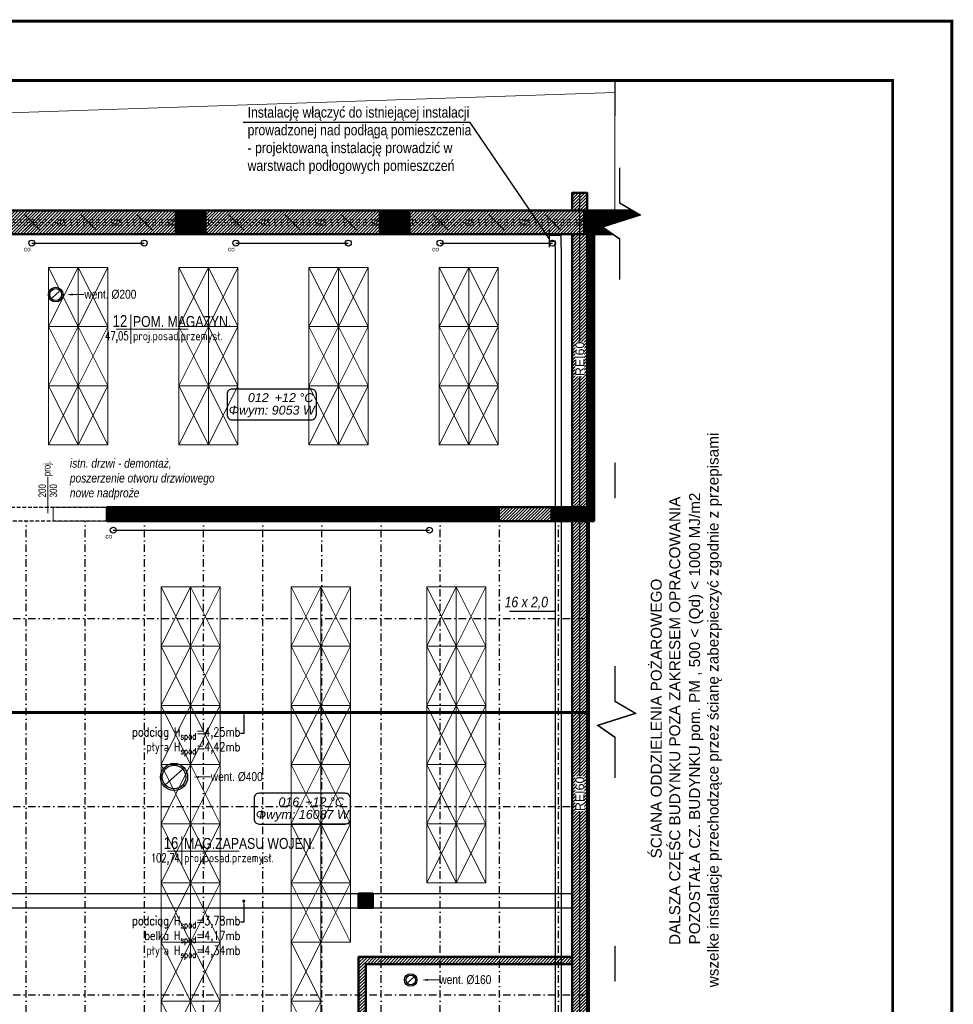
# Model space of a CAD drawing. Header units: centimetres. Extents: x -2715 to 104803, y -2927 to 32152.
# Tile 63 of 72: x 88225 to 89803, y -134 to 1529. Entities that reach past the tile are written whole.
import ezdxf
from ezdxf import colors
from ezdxf.entities.mleader import LeaderData, LeaderLine
from ezdxf.enums import TextEntityAlignment as Align
from ezdxf.lldxf.tags import DXFTag
from ezdxf.math import Vec2, Vec3

# ---------------------------------------------------------------- set-up
doc = ezdxf.new("R2010")
doc.units = ezdxf.units.CM
doc.header["$MEASUREMENT"] = 0
for name, pattern in [('DASHDOT2', [0.5, 0.25, -0.125, 0, -0.125]), ('HIDDEN', [9.525, 6.35, -3.175]), ('Przerywana', [0.222222, 0.111111, -0.111111])]:
    doc.linetypes.add(name, pattern=pattern)
for name, color, linetype, lineweight in [('0_TXT', 252, 'Continuous', 15), ('0_TXT niewidoczne', 252, 'Continuous', 15), ('1_ hatch', 252, 'Continuous', 9), ('1_ hatch proj.', 252, 'Continuous', 9), ('1_ przerywana  S_CONSTRUCTION', 252, 'DASHDOT2', 25), ('1_ view 1', 252, 'Continuous', 15), ('1_ view 3', 252, 'Continuous', 9), ('1_ wall DIV', 252, 'Continuous', 40), ('1_ wall STRUCT', 252, 'Continuous', 50), ('1_ wall STRUCT proj.', 252, 'Continuous', 50), ('1_ wall STRUCT-DIV rozbiorka', 252, 'Continuous', 9), ('2_ doors description proj.', 252, 'Continuous', 15), ('2_ equipment proj._skrzynie', 252, 'Continuous', 9), ('3_ PPOŻ  opisy', 252, 'Continuous', 18)]:
    doc.layers.add(name, color=color, linetype=linetype, lineweight=lineweight)
for name, color, linetype in [('4_INST._co', 252, 'Continuous'), ('_IS_sanitarne.opis', 105, 'Continuous'), ('IS_Powrót', 240, 'Continuous'), ('IS_Text_Konstrukcji', 7, 'Continuous'), ('IS_Zasilanie', 240, 'SOLID')]:
    doc.layers.add(name, color=color, linetype=linetype)
doc.layers.add('IS_Inne_Urzadzenia_Therm', color=7, linetype='SOLID', true_color=0x000000)
doc.layers.add('IS_Opisy_działek_Therm', color=7, linetype='SOLID', true_color=0x000000)
doc.styles.add('BIKTS', font='bikromsw.shx', dxfattribs={"width": 0.85})
doc.styles.get("Standard").update_dxf_attribs({"font": 'ARIALN.TTF'})
doc.styles.add('TXT1', font='simplex.shx', dxfattribs={"width": 0.8})
doc.styles.add('TXT_D', font='arial.ttf')
doc.styles.add('TXT_M', font='romans.shx', dxfattribs={"width": 0.75, "oblique": 15})
doc.styles.add('TXT_S', font='romand.shx')
tags = doc.linetypes.add('Dash', pattern=[15, 10, -5]).pattern_tags.tags
tags[6:7] = [DXFTag(74, 4), DXFTag(75, 0), DXFTag(340, '0'), DXFTag(46, 0.0), DXFTag(50, 0.0), DXFTag(44, 0.0), DXFTag(45, 0.0)]
tags[4:5] = [DXFTag(74, 4), DXFTag(75, 0), DXFTag(340, '0'), DXFTag(46, 0.0), DXFTag(50, 0.0), DXFTag(44, 0.0), DXFTag(45, 0.0)]
doc.linetypes.add('Rozbiö˘ka', pattern='A,7,[121,msgB.shx,S=1,R=0,X=0.5,Y=-1.826635],7', length=14)
tags = doc.linetypes.add('SOLID', pattern=[10, 10, 0]).pattern_tags.tags
tags[6:7] = [DXFTag(74, 4), DXFTag(75, 0), DXFTag(340, '0'), DXFTag(46, 0.0), DXFTag(50, 0.0), DXFTag(44, 0.0), DXFTag(45, 0.0)]
tags[4:5] = [DXFTag(74, 4), DXFTag(75, 0), DXFTag(340, '0'), DXFTag(46, 0.0), DXFTag(50, 0.0), DXFTag(44, 0.0), DXFTag(45, 0.0)]
doc.linetypes.add('TRACKS', pattern='A,0.15,[130,IS_LineDef.shx,S=0.25,R=0,X=0,Y=0],0.15', length=0.3)
pattern_1 = [(45, (-154, -2e-12), (-2.65165043, 2.65165043), [])]

# ---------------------------------------------------------------- blocks, each defined once
blk = doc.blocks.new('fdgdfhfbgfh')
at = {"linetype": 'TRACKS', "ltscale": 10}
blk.add_lwpolyline([(0, 0), (190, 0)], dxfattribs=at)
for centre in [(0, 0), (190, 0)]:
    blk.add_circle(centre, 5)
at = {"style": 'BIKTS', "width": 0.8}
blk.add_attdef('W', text='', height=8, rotation=0, dxfattribs=at).set_placement((-7.6, -6.1), align=Align.TOP_CENTER)
blk = doc.blocks.new('co')
at = {"linetype": 'TRACKS', "ltscale": 10}
blk.add_lwpolyline([(69784.8, -154.6), (70319.2, -154.6)], dxfattribs=at)
for centre in [(69784.8, -154.6), (70319.2, -154.6)]:
    blk.add_circle(centre, 5)
at = {"style": 'BIKTS', "width": 0.8}
blk.add_attdef('W', text='', height=8, rotation=0, dxfattribs=at).set_placement((69777.1, -160.7), align=Align.TOP_CENTER)
blk = doc.blocks.new('MET')
at = {"layer": '0_TXT niewidoczne'}
for p, q in [((0, -20), (0, 20)), ((-20, 0), (78.7, 0))]:
    blk.add_line(p, q, dxfattribs=at)
at = {"style": 'TXT_D', "width": 0.8, "flags": 4}
blk.add_attdef('NUMER', text='', height=15, dxfattribs=at).set_placement((-6.7, 3.8), align=Align.RIGHT)
blk.add_attdef('NAZWA', (4.1, 3.8), '', height=15, dxfattribs=at)
at = {"layer": '0_TXT niewidoczne', "style": 'TXT_M', "width": 0.8, "flags": 4}
blk.add_attdef('M2', text='', height=12, dxfattribs=at).set_placement((-6.1, -15.4), align=Align.RIGHT)
blk.add_attdef('POSADZKA', (4.1, -15.4), '', height=12, dxfattribs=at)
blk = doc.blocks.new('bgfhgfjhgj')
at = {"layer": '1_ wall STRUCT-DIV rozbiorka'}
for points in [[(-17.7, -17.7), (17.7, 17.7)], [(-17.7, 17.7), (17.7, -17.7)]]:
    blk.add_lwpolyline(points, dxfattribs=at)
blk = doc.blocks.new('hgfjhgjhgkjhkljhl')
at = {"layer": '1_ wall STRUCT-DIV rozbiorka', "linetype": 'Przerywana', "ltscale": 50}
for points in [[(-295, 9), (-290, 9), (-290, 0), (-295, 0), (-295, 9)], [(-290, 9), (-105, 9)], [(-290, 9), (-285, 9), (-285, 0), (-290, 0), (-290, 9)], [(-285, 4.5), (-200, 4.5)], [(-200, 9), (-195, 9), (-195, 0), (-200, 0), (-200, 9)], [(-195, 9), (-190, 9), (-190, 0), (-195, 0), (-195, 9)], [(-190, 4.5), (-105, 4.5)], [(-105, 9), (-100, 9), (-100, 0), (-105, 0), (-105, 9)], [(-100, 9), (-95, 9), (-95, 0), (-100, 0), (-100, 9)], [(-95, 9), (-5, 9)], [(-95, 4.5), (-10, 4.5)], [(-10, 9), (-5, 9), (-5, 0), (-10, 0), (-10, 9)], [(-5, 9), (0, 9), (0, 0), (-5, 0), (-5, 9)], [(-290, 0), (-105, 0)], [(-95, 0), (-5, 0)]]:
    blk.add_lwpolyline(points, dxfattribs=at)
at = {"layer": '1_ wall STRUCT-DIV rozbiorka', "color": 6, "xscale": 0.75, "yscale": 0.75, "zscale": 0.75}
for p in [(-242.5, 4.5), (-147.5, 4.5), (-52.5, 4.5)]:
    blk.add_blockref('bgfhgfjhgj', p, dxfattribs=at)
blk = doc.blocks.new('_DOT')
at = {"color": 0, "linetype": 'ByBlock'}
blk.add_line((-0.5, 0), (-1, 0), dxfattribs=at)
at = {"color": 0, "linetype": 'ByBlock', "const_width": 0.5}
blk.add_lwpolyline([(-0.25, 0, 1), (0.25, 0, 1)], format="xyb", close=True, dxfattribs=at)
blk = doc.blocks.new('vfdbvvcnbvnbv')
blk.add_line((0, -51.4), (0, 9.7))
at = {"style": 'BIKTS', "width": 0.8}
blk.add_attdef('OZN', text='', height=8, rotation=90, dxfattribs=at).set_placement((0, 23.8), align=Align.MIDDLE)
blk.add_attdef('WYSOK', text='', height=8, rotation=90, dxfattribs=at).set_placement((-12.7, -23.8), align=Align.TOP_CENTER)
blk.add_attdef('SZEROK', text='', height=8, rotation=90, dxfattribs=at).set_placement((12.4, -23.8), align=Align.CENTER)
blk = doc.blocks.new('vcvcbv')
blk.add_lwpolyline([(-100, 50), (0, 50), (0, 0), (-100, 0), (-100, 50)])
at = {"linetype": 'Dash', "ltscale": 10}
blk.add_lwpolyline([(-100, 0), (0, 50), (0, 0), (-100, 50), (-100, 0)], dxfattribs=at)
blk = doc.blocks.new('sdadsfsdfd')
at = {"layer": '2_ equipment proj._skrzynie', "rotation": 90}
for p in [(1095, 640), (1145, 640), (1315, 640), (1365, 640), (1535, 640), (1585, 640), (1755, 640), (1805, 640), (1095, 540), (1145, 540), (1315, 540), (1365, 540), (1535, 540), (1585, 540), (1755, 540), (1805, 540), (1095, 440), (1145, 440), (1315, 440), (1365, 440), (1535, 440), (1585, 440), (1755, 440), (1805, 440), (1285, 100), (1335, 100), (1505, 100), (1555, 100), (1734, 100), (1784, 100), (1285, 0), (1335, 0), (1505, 0), (1555, 0), (1734, 0), (1784, 0), (1285, -100), (1335, -100), (1505, -100), (1555, -100), (1734, -100), (1784, -100), (1285, -200), (1335, -200), (1505, -200), (1555, -200), (1734, -200), (1784, -200), (1285, -300), (1335, -300), (1505, -300), (1555, -300), (1734, -300), (1784, -300), (1285, -400), (1335, -400), (1505, -400), (1555, -400), (1285, -500), (1335, -500), (1505, -500), (1285, -600), (1335, -600), (1505, -600)]:
    blk.add_blockref('vcvcbv', p, dxfattribs=at)
blk = doc.blocks.new('hgfhgjgjj')
at = {"layer": '1_ przerywana  S_CONSTRUCTION', "color": 150, "linetype": 'Dash', "ltscale": 20}
blk.add_lwpolyline([(-15, -13.2), (15, 13.2)], dxfattribs=at)
for radius in [23, 20]:
    blk.add_circle((0, 0), radius, dxfattribs=at)
at = {"layer": '0_TXT', "color": 150}
ml = blk.add_multileader_mtext('Standard', dxfattribs=at)
ml.set_content('{\\fArial Narrow|b0|i0|c238|p34;\\H83.333333x;went. %%C400} ')
ml.set_leader_properties()
ml.build(insert=Vec2(0, 0))
ml.multileader.update_dxf_attribs({"dogleg_length": 0.36, "arrow_head_size": 10})
ctx = ml.context
ctx.base_point, ctx.char_height, ctx.arrow_head_size, ctx.landing_gap_size, ctx.plane_origin = Vec3(61.9, 0), 0.18, 10, 0.09, Vec3(32.3, 0)
notes = []
notes.append((ctx, [(0, (1, 1, 0), (61.5, 0), (1, 0), 0.36, [(0, [(32.3, 0)], 0, [])])]))
ctx.mtext.insert, ctx.mtext.flow_direction = Vec3(62, 8.1), 5
for ctx, leaders in notes:
    for number, flags, end, landing, length, lines in leaders:
        leader = LeaderData()
        leader.index, (leader.has_last_leader_line, leader.has_dogleg_vector, leader.attachment_direction) = number, flags
        leader.last_leader_point, leader.dogleg_vector, leader.dogleg_length = Vec3(end), Vec3(landing), length
        for number, points, colour, breaks in lines:
            line = LeaderLine()
            line.index, line.vertices, line.color, line.breaks = number, Vec3.list(points), colors.encode_raw_color(colour), breaks
            leader.lines.append(line)
        ctx.leaders.append(leader)
blk = doc.blocks.new('frgfdhgfhgf')
at = {"layer": '1_ przerywana  S_CONSTRUCTION', "color": 150, "linetype": 'Dash', "ltscale": 20}
blk.add_lwpolyline([(-6, -5.3), (6, 5.3)], dxfattribs=at)
at = {"layer": '1_ przerywana  S_CONSTRUCTION', "color": 150, "linetype": 'Dash', "ltscale": 10}
for radius in [10.5, 8]:
    blk.add_circle((0, 0), radius, dxfattribs=at)
at = {"layer": '0_TXT', "color": 150}
ml = blk.add_multileader_mtext('Standard', dxfattribs=at)
ml.set_content('{\\fArial Narrow|b0|i0|c238|p34;\\H83.333333x;went. %%C160}', color=150)
ml.set_leader_properties()
ml.build(insert=Vec2(0, 0))
ml.multileader.update_dxf_attribs({"dogleg_length": 0.36, "arrow_head_size": 10})
ctx = ml.context
ctx.base_point, ctx.char_height, ctx.arrow_head_size, ctx.landing_gap_size, ctx.plane_origin = Vec3(48.3, 0), 0.18, 10, 0.09, Vec3(18.7, 0)
notes = []
notes.append((ctx, [(0, (1, 1, 0), (47.9, 0), (1, 0), 0.36, [(0, [(18.7, 0)], 0, [])])]))
ctx.mtext.insert, ctx.mtext.flow_direction = Vec3(48.4, 8.1), 5
for ctx, leaders in notes:
    for number, flags, end, landing, length, lines in leaders:
        leader = LeaderData()
        leader.index, (leader.has_last_leader_line, leader.has_dogleg_vector, leader.attachment_direction) = number, flags
        leader.last_leader_point, leader.dogleg_vector, leader.dogleg_length = Vec3(end), Vec3(landing), length
        for number, points, colour, breaks in lines:
            line = LeaderLine()
            line.index, line.vertices, line.color, line.breaks = number, Vec3.list(points), colors.encode_raw_color(colour), breaks
            leader.lines.append(line)
        ctx.leaders.append(leader)
blk = doc.blocks.new('gfdhgfhgfhjgjh')
at = {"layer": '1_ przerywana  S_CONSTRUCTION', "color": 150, "linetype": 'Dash', "ltscale": 20}
blk.add_lwpolyline([(-6, -5.3), (6, 5.3)], dxfattribs=at)
at = {"layer": '1_ przerywana  S_CONSTRUCTION', "color": 150, "linetype": 'Dash', "ltscale": 10}
for radius in [12.5, 10]:
    blk.add_circle((0, 0), radius, dxfattribs=at)
at = {"layer": '0_TXT', "color": 150}
ml = blk.add_multileader_mtext('Standard', dxfattribs=at)
ml.set_content('{\\fArial Narrow|b0|i0|c238|p34;\\H83.333333x;went. %%C200}', color=150)
ml.set_leader_properties()
ml.build(insert=Vec2(0, 0))
ml.multileader.update_dxf_attribs({"dogleg_length": 0.36, "arrow_head_size": 10})
ctx = ml.context
ctx.base_point, ctx.char_height, ctx.arrow_head_size, ctx.landing_gap_size, ctx.plane_origin = Vec3(48.3, 0), 0.18, 10, 0.09, Vec3(18.7, 0)
notes = []
notes.append((ctx, [(0, (1, 1, 0), (47.9, 0), (1, 0), 0.36, [(0, [(18.7, 0)], 0, [])])]))
ctx.mtext.insert, ctx.mtext.flow_direction = Vec3(48.4, 8.1), 5
for ctx, leaders in notes:
    for number, flags, end, landing, length, lines in leaders:
        leader = LeaderData()
        leader.index, (leader.has_last_leader_line, leader.has_dogleg_vector, leader.attachment_direction) = number, flags
        leader.last_leader_point, leader.dogleg_vector, leader.dogleg_length = Vec3(end), Vec3(landing), length
        for number, points, colour, breaks in lines:
            line = LeaderLine()
            line.index, line.vertices, line.color, line.breaks = number, Vec3.list(points), colors.encode_raw_color(colour), breaks
            leader.lines.append(line)
        ctx.leaders.append(leader)

msp = doc.modelspace()

# ---------------------------------------------------------------- hatches: boundary and pattern name
at = {"layer": '1_ hatch'}
h = msp.add_hatch(dxfattribs=at)
h.set_pattern_fill('ANSI31', color=256, scale=10)
h.paths.add_polyline_path([(88538.55, 1166.93), (88538.55, 1206.93), (88488.55, 1206.93), (88488.55, 1191.43), (88488.55, 1182.43), (88488.55, 1166.93)])
h = msp.add_hatch(dxfattribs=at)
h.set_pattern_fill('ANSI31', color=256, scale=10)
h.paths.add_polyline_path([(88883.55, 1166.93), (88883.55, 1206.93), (88833.55, 1206.93), (88833.55, 1166.93)])
h = msp.add_hatch(dxfattribs=at)
h.set_pattern_fill('ANSI31', color=256, scale=10)
h.paths.add_polyline_path([(89178.55, 1206.93), (89178.55, 1166.93), (89183.55, 1166.93), (89183.55, 705.93), (89123.55, 705.93), (89123.55, 681.93), (89195.55, 681.93), (89195.55, 1166.93), (89226.12, 1166.93), (89208.85, 1179.22), (89272.05, 1199.53), (89259.37, 1206.93)])
h = msp.add_hatch(dxfattribs=at)
h.set_pattern_fill('ANSI31', color=256, scale=10)
edge = h.paths.add_edge_path()
edge.add_line((88372.05, 681.93), (88372.05, 705.93))
edge.add_line((88372.05, 705.93), (89034.55, 705.93))
edge.add_line((89034.55, 705.93), (89034.55, 681.93))
edge.add_line((89034.55, 681.93), (88373.33, 681.93))
h = msp.add_hatch(dxfattribs=at)
h.set_pattern_fill('ANSI31', color=256, scale=10)
h.paths.add_polyline_path([(88797.55, 28.93), (88797.55, 52.93), (88821.55, 52.93), (88821.55, 28.93)])
at = {"layer": '1_ hatch proj.'}
h = msp.add_hatch(dxfattribs=at)
h.set_pattern_fill('ANSI31', color=256, scale=30)
h.set_pattern_definition([(45, (-154.0002, 1656), (-2.65165043, 2.65165043), [])])
h.paths.add_polyline_path([(89183.55, 1206.93), (89158.55, 1206.93), (89158.55, 1236.93), (89183.55, 1236.93)])
h = msp.add_hatch(dxfattribs=at)
h.set_pattern_fill('ANSI31', color=256, scale=30)
h.set_pattern_definition([(45, (1304, -2e-12), (-2.65165043, 2.65165043), [])])
h.paths.add_polyline_path([(88193.55, 1166.93), (88193.55, 1206.93), (88488.55, 1206.93), (88488.55, 1166.93)])
h = msp.add_hatch(dxfattribs=at)
h.set_pattern_fill('ANSI31', color=256, scale=30)
h.set_pattern_definition([(45, (1649, -2e-12), (-2.65165043, 2.65165043), [])])
h.paths.add_polyline_path([(88538.55, 1166.93), (88538.55, 1206.93), (88833.55, 1206.93), (88833.55, 1166.93)])
h = msp.add_hatch(dxfattribs=at)
h.set_pattern_fill('ANSI31', color=256, scale=30)
h.set_pattern_definition([(45, (1994, -2e-12), (-2.65165043, 2.65165043), [])])
h.paths.add_polyline_path([(88883.55, 1166.93), (88883.55, 1206.93), (89178.55, 1206.93), (89178.55, 1166.93)])
h = msp.add_hatch(dxfattribs=at)
h.set_pattern_fill('ANSI31', color=256, scale=30)
h.set_pattern_definition(pattern_1)
h.paths.add_polyline_path([(89183.55, 705.93), (89158.55, 705.93), (89158.55, 1166.93), (89183.55, 1166.93)])
h = msp.add_hatch(dxfattribs=at)
h.set_pattern_fill('ANSI31', color=256, scale=30)
h.paths.add_polyline_path([(89034.55, 681.93), (89123.55, 681.93), (89123.55, 705.93), (89034.55, 705.93)])
h = msp.add_hatch(dxfattribs=at)
h.set_pattern_fill('ANSI31', color=256, scale=30)
h.set_pattern_definition(pattern_1)
h.paths.add_polyline_path([(89183.55, -449.07), (89158.55, -449.07), (89158.55, 681.93), (89183.55, 681.93)])
h = msp.add_hatch(dxfattribs=at)
h.set_pattern_fill('ANSI31', color=256, scale=30)
h.set_pattern_definition(pattern_1)
h.paths.add_polyline_path([(88809.55, -449.07), (88797.55, -449.07), (88797.55, -54.07), (89158.55, -54.07), (89158.55, -66.07), (88809.55, -66.07)])

# ---------------------------------------------------------------- linework, layer by layer
at = {"lineweight": 50, "const_width": 5}
msp.add_lwpolyline([(85600.17, -1443.15), (85600.17, 1526.85), (89800.17, 1526.85), (89800.17, -1443.15), (85600.17, -1443.15)], dxfattribs=at)
at = {"lineweight": 50}
msp.add_lwpolyline([(85700.17, -1343.15, 5, 5, 0), (85700.17, 1426.85, 5, 5, 0), (89700.17, 1426.85, 5, 5, 0), (89700.17, -1343.15, 5, 5, 0)], format="xyseb", close=True, dxfattribs=at)
at = {"layer": '1_ hatch'}
msp.add_lwpolyline([(89230.29, 1406.47), (89230.29, 1206.93), (89183.55, 1206.93), (89183.55, 1236.93), (89158.55, 1236.93), (89158.55, 1206.93), (86215.55, 1206.93), (86224.83, 1305.31), (89230.29, 1406.47)], dxfattribs=at)
at = {"layer": '1_ przerywana  S_CONSTRUCTION', "linetype": 'HIDDEN'}
msp.add_lwpolyline([(88172.05, 681.93), (88172.05, 705.93), (88372.05, 705.93), (88372.05, 681.93), (88172.05, 681.93)], dxfattribs=at)
at = {"layer": '1_ przerywana  S_CONSTRUCTION', "ltscale": 50}
for points in [[(88235.55, -449.07), (88235.55, 681.93)], [(88335.55, -449.07), (88335.55, 681.93)], [(88435.55, -449.07), (88435.55, 681.93)], [(88535.55, -449.07), (88535.55, 681.93)], [(88635.55, -449.07), (88635.55, 681.93)], [(88735.55, -449.07), (88735.55, 681.93)], [(88835.55, -449.07), (88835.55, 681.93)], [(88935.55, -449.07), (88935.55, 681.93)], [(89035.55, -449.07), (89035.55, 681.93)], [(89135.55, -449.07), (89135.55, 681.93)], [(86682.49, 517.05), (89183.49, 517.93)], [(86682.55, 199.93), (89183.55, 199.93)], [(86682.55, -118.07), (89183.55, -118.07)]]:
    msp.add_lwpolyline(points, dxfattribs=at)
at = {"layer": '1_ przerywana  S_CONSTRUCTION', "color": 18, "ltscale": 100, "const_width": 5}
msp.add_lwpolyline([(86215.55, 358.41), (89183.55, 358.93)], dxfattribs=at)
at = {"layer": '1_ przerywana  S_CONSTRUCTION', "linetype": 'Dash', "ltscale": 30}
for points in [[(86835.55, 52.93), (89158.55, 52.93)], [(86685.55, 28.93), (89158.55, 28.93)]]:
    msp.add_lwpolyline(points, dxfattribs=at)
at = {"layer": '1_ view 1'}
for points in [[(89230.29, 1426.01), (89231.29, 1426.01), (89231.29, 1366.77), (89230.29, 1366.77)], [(89230.29, 780.6), (89231.29, 780.6), (89231.29, 721.36), (89230.29, 721.36)], [(89230.29, -35.93), (89231.29, -35.93), (89231.29, -95.16), (89230.29, -95.16)]]:
    msp.add_lwpolyline(points, close=True, dxfattribs=at)
for points in [[(89238.19, 1090.18), (89238.19, 1158.34), (89208.85, 1179.22), (89272.05, 1199.53), (89238.19, 1219.28), (89238.19, 1279.09)], [(89239.19, 1090.18), (89239.19, 1158.86), (89211.06, 1178.88), (89274.49, 1199.27), (89239.19, 1219.86), (89239.19, 1279.09)], [(89230.29, 248.26), (89230.29, 316.42), (89200.95, 337.3), (89264.14, 357.61), (89230.29, 377.36), (89230.29, 437.17)], [(89231.29, 248.26), (89231.29, 316.94), (89203.15, 336.96), (89266.58, 357.35), (89231.29, 377.94), (89231.29, 437.17)]]:
    msp.add_lwpolyline(points, dxfattribs=at)
at = {"layer": '1_ view 3'}
msp.add_lwpolyline([(86215.55, 1206.93), (86224.83, 1305.31), (89230.29, 1406.47)], dxfattribs=at)
at = {"layer": '1_ wall DIV'}
msp.add_lwpolyline([(89183.55, -449.07), (89183.55, 681.93), (89186.55, 681.93), (89186.55, -449.07), (89183.55, -449.07)], dxfattribs=at)
at = {"layer": '1_ wall STRUCT'}
for points in [[(88488.55, 1166.93), (88488.55, 1206.93), (88538.55, 1206.93), (88538.55, 1166.93), (88488.55, 1166.93)], [(88833.55, 1166.93), (88833.55, 1206.93), (88883.55, 1206.93), (88883.55, 1166.93), (88833.55, 1166.93)], [(89183.55, 1206.93), (89178.55, 1206.93), (89178.55, 1166.93), (89183.55, 1166.93), (89183.55, 705.93), (89123.55, 705.93), (89123.55, 681.93), (89195.55, 681.93)], [(89259.37, 1206.93), (89183.55, 1206.93)], [(89195.55, 681.93), (89195.55, 1166.93), (89226.12, 1166.93)], [(88372.05, 681.93), (88372.05, 705.93), (89034.55, 705.93), (89034.55, 681.93), (88372.05, 681.93)], [(88797.55, 28.93), (88797.55, 52.93), (88821.55, 52.93), (88821.55, 28.93), (88797.55, 28.93)]]:
    msp.add_lwpolyline(points, dxfattribs=at)
at = {"layer": '1_ wall STRUCT proj.'}
for points in [[(89183.55, 1206.93), (89158.55, 1206.93), (89158.55, 1236.93), (89183.55, 1236.93), (89183.55, 1206.93)], [(88193.55, 1166.93), (88193.55, 1206.93), (88488.55, 1206.93), (88488.55, 1166.93), (88193.55, 1166.93)], [(88538.55, 1166.93), (88538.55, 1206.93), (88833.55, 1206.93), (88833.55, 1166.93), (88538.55, 1166.93)], [(88883.55, 1166.93), (88883.55, 1206.93), (89178.55, 1206.93), (89178.55, 1166.93), (88883.55, 1166.93)], [(89183.55, 705.93), (89158.55, 705.93), (89158.55, 1166.93), (89183.55, 1166.93), (89183.55, 705.93)], [(89034.55, 681.93), (89123.55, 681.93), (89123.55, 705.93), (89034.55, 705.93), (89034.55, 681.93)], [(89183.55, -449.07), (89158.55, -449.07), (89158.55, 681.93), (89183.55, 681.93), (89183.55, -449.07)]]:
    msp.add_lwpolyline(points, dxfattribs=at)
msp.add_lwpolyline([(88809.55, -449.07), (88797.55, -449.07), (88797.55, -54.07), (89158.55, -54.07), (89158.55, -66.07), (88809.55, -66.07)], close=True, dxfattribs=at)
at = {"layer": '1_ wall STRUCT-DIV rozbiorka', "linetype": 'Rozbiö˘ka'}
msp.add_lwpolyline([(88372.05, 681.93), (88281.05, 681.93), (88281.05, 705.93), (88372.05, 705.93)], dxfattribs=at)
at = {"layer": '3_ PPOŻ  opisy', "linetype": 'HIDDEN', "ltscale": 2.5, "const_width": 2.5}
msp.add_lwpolyline([(89171.05, 1236.93), (89171.05, -519.07)], dxfattribs=at)
at = {"layer": '_IS_sanitarne.opis'}
msp.add_lwpolyline([(89119.61, 1159.82), (88986.09, 1355.69), (88602.11, 1355.69)], dxfattribs=at)
at = {"layer": 'IS_Inne_Urzadzenia_Therm'}
for points in [[(89119.61, 1174.82), (89119.61, 1144.82)], [(89139.61, 1144.82), (89139.61, 1164.82), (89119.61, 1164.82)]]:
    msp.add_lwpolyline(points, dxfattribs=at)
at = {"layer": 'IS_Inne_Urzadzenia_Therm', "linetype": 'Dash'}
msp.add_lwpolyline([(89129.61, 1144.82), (89129.61, 1154.82), (89119.61, 1154.82)], dxfattribs=at)
at = {"layer": 'IS_Opisy_działek_Therm'}
msp.add_lwpolyline([(89129.61, 529.58), (89052.66, 529.58)], dxfattribs=at)
at = {"layer": 'IS_Powrót', "linetype": 'Dash'}
msp.add_lwpolyline([(89129.61, 1144.82), (89129.61, -389.58)], dxfattribs=at)
at = {"layer": 'IS_Text_Konstrukcji', "linetype": 'SOLID'}
for points in [[(88583.77, 853.4), (88717.43, 853.4, 0.414214), (88726.1, 862.07), (88726.1, 896.73, 0.414214), (88717.43, 905.4), (88583.77, 905.4, 0.414214), (88575.1, 896.73), (88575.1, 862.07, 0.414214), (88583.77, 853.4)], [(88629.37, 170.39), (88775.03, 170.39, 0.414214), (88783.7, 179.06), (88783.7, 213.72, 0.414214), (88775.03, 222.39), (88629.37, 222.39, 0.414214), (88620.7, 213.72), (88620.7, 179.06, 0.414214), (88629.37, 170.39)]]:
    msp.add_lwpolyline(points, format="xyb", dxfattribs=at)
at = {"layer": 'IS_Zasilanie'}
msp.add_lwpolyline([(89139.61, 1144.82), (89139.61, -379.58)], dxfattribs=at)

# ---------------------------------------------------------------- block references
at = {"layer": '0_TXT'}
for name, p in [('gfdhgfhgfhjgjh', (88285.55, 1064.93)), ('frgfdhgfhgf', (88885.55, -93.07))]:
    msp.add_blockref(name, p, dxfattribs=at)
ref = msp.add_blockref('MET', (88412.43, 1006.55), dxfattribs=dict(at, xscale=1.23, yscale=1.23, zscale=1.23, rotation=359.9999999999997))
ref.add_attrib('NUMER', '12', dxfattribs={"layer": '0', "height": 20, "style": 'TXT_D', "width": 0.8, "flags": 4}).set_placement((88406.47, 1010.24), align=Align.RIGHT)
ref.add_attrib('NAZWA', 'POM. MAGAZYN.', (88416.12, 1010.24), dxfattribs={"layer": '0', "height": 18.45, "style": 'TXT_D', "width": 0.8, "flags": 4})
ref.add_attrib('M2', '47,05', dxfattribs={"layer": '0', "height": 14.76, "style": 'TXT_S', "width": 0.7, "flags": 4}).set_placement((88408.74, 987.66), align=Align.RIGHT)
ref.add_attrib('POSADZKA', 'proj.posad.przemysł.', (88416.12, 987.66), dxfattribs={"layer": '0', "color": 150, "height": 14.76, "style": 'TXT_S', "width": 0.8, "flags": 4})
ref = msp.add_blockref('MET', (88498.82, 124.73), dxfattribs=dict(at, xscale=1.23, yscale=1.23, zscale=1.23, rotation=359.9999999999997))
ref.add_attrib('NUMER', '16', dxfattribs={"layer": '0', "height": 20, "style": 'TXT_D', "width": 0.8, "flags": 4}).set_placement((88492.86, 128.42), align=Align.RIGHT)
ref.add_attrib('NAZWA', 'MAG.ZAPASU WOJEN.', (88502.51, 128.42), dxfattribs={"layer": '0', "height": 18.45, "style": 'TXT_D', "width": 0.8, "flags": 4})
ref.add_attrib('M2', '102,74', dxfattribs={"layer": '0', "height": 14.76, "style": 'TXT_S', "width": 0.7, "flags": 4}).set_placement((88495.13, 105.84), align=Align.RIGHT)
ref.add_attrib('POSADZKA', 'proj.posad.przemysł.', (88502.51, 105.84), dxfattribs={"layer": '0', "color": 150, "height": 14.76, "style": 'TXT_S', "width": 0.8, "flags": 4})
at = {"layer": '1_ view 1'}
msp.add_blockref('hgfhgjgjj', (88485.55, 249.93), dxfattribs=at)
at = {"layer": '1_ wall STRUCT-DIV rozbiorka', "color": 6}
for p in [(88488.55, 1182.43), (88833.55, 1182.43), (89178.55, 1182.43)]:
    msp.add_blockref('hgfjhgjhgkjhkljhl', p, dxfattribs=at)
at = {"layer": '2_ doors description proj.'}
ref = msp.add_blockref('vfdbvvcnbvnbv', (88272.05, 747.3), dxfattribs=at)
ref.add_attrib('SZEROK', '200', dxfattribs={"layer": '0', "color": 7, "height": 12.5, "rotation": 90.00001, "style": 'BIKTS', "width": 0.8}).set_placement((88268.92, 733.52), align=Align.CENTER)
ref.add_attrib('WYSOK', '300', dxfattribs={"layer": '0', "color": 7, "height": 12.5, "rotation": 90.00001, "style": 'BIKTS', "width": 0.8}).set_placement((88275.35, 733.52), align=Align.TOP_CENTER)
ref.add_attrib('OZN', 'proj.', dxfattribs={"layer": '0', "color": 7, "height": 12.5, "rotation": 90.00001, "style": 'BIKTS', "width": 0.8}).set_placement((88272.05, 771.07), align=Align.MIDDLE)
at = {"layer": '4_INST._co'}
for name, p in [('fdgdfhfbgfh', (88245.09, 1151.93)), ('fdgdfhfbgfh', (88590.09, 1151.93)), ('fdgdfhfbgfh', (88935.09, 1151.93)), ('co', (18597.97, 821.54))]:
    msp.add_blockref(name, p, dxfattribs=at).add_auto_attribs({'W': 'co'})

# ---------------------------------------------------------------- texts
at = {"insert": (89322.55, -33.92), "char_height": 18.45, "width": 765.1436, "attachment_point": 1, "rotation": 90, "style": 'TXT_D'}
msp.add_mtext('DALSZA CZĘŚC BUDYNKU POZA ZAKRESEM OPRACOWANIA', dxfattribs=at)
at = {"layer": '3_ PPOŻ  opisy', "char_height": 18.45, "attachment_point": 1, "rotation": 90, "style": 'TXT_D'}
for s, insert, width in [('\\pxqc;wszelke instalacje przechodzące przez ścianę zabezpieczyć zgodnie z przepisami', (89387.41, -148.3), 1022.7477), ('\\pxqc;POZOSTAŁA CZ. BUDYNKU pom. PM , 500 < (Qd) < 1000 MJ/m2', (89356.13, -33.92), 765.1436), ('\\pxqc;ŚCIANA ODDZIELENIA POŻAROWEGO', (89291.36, -33.92), 765.1436)]:
    msp.add_mtext(s, dxfattribs=dict(at, insert=insert, width=width))
at = {"layer": '_IS_sanitarne.opis', "insert": (88609.86, 1381.99), "char_height": 18, "width": 389.1394, "attachment_point": 1}
msp.add_mtext('\\pxt4;Instalację włączyć do istniejącej instalacji prowadzonej nad podłągą pomieszczenia - projektowaną instalację prowadzić w warstwach podłogowych pomieszczeń', dxfattribs=at)
at = {"layer": 'IS_Opisy_działek_Therm', "insert": (89117.61, 533.18), "char_height": 18, "attachment_point": 9}
msp.add_mtext('\\fArial Narrow|b0|i1;16 x 2,0', dxfattribs=at)
at = {"layer": 'IS_Text_Konstrukcji', "linetype": 'SOLID', "char_height": 15.12}
for s, insert, attachment_point in [('\\fArial|b0|i1;012', (88645.6, 883), 9), ('\\fArial|b0|i1;+12 °C', (88655.6, 883), 7), ('\\fArial|b0|i1;Φwym: 9053 W', (88650.6, 877.24), 2), ('\\fArial|b0|i1;016', (88697.2, 199.99), 9), ('\\fArial|b0|i1;+12 °C', (88707.2, 199.99), 7), ('\\fArial|b0|i1;Φwym: 16087 W', (88702.2, 194.23), 2)]:
    msp.add_mtext(s, dxfattribs=dict(at, insert=insert, attachment_point=attachment_point))

# ---------------------------------------------------------------- leaders
at = {"layer": '0_TXT'}
ml = msp.add_multileader_mtext('Standard', dxfattribs=at)
ml.set_content('\\A1;podciąg H{\\H0.7x;\\S^ spód;}=4,25mb\\Ppłyta H{\\H0.7x;\\S^ spód;}=4,42mb    ', style='TXT1')
ml.set_leader_properties()
ml.set_arrow_properties(name='DOT')
ml.build(insert=Vec2(0, 0))
ml.multileader.update_dxf_attribs({"dogleg_length": 5.69, "arrow_head_size": 5})
ctx = ml.context
ctx.base_point, ctx.char_height, ctx.arrow_head_size, ctx.landing_gap_size, ctx.plane_origin = Vec3(88396.5, 323.46), 15, 5, 0.09, Vec3(88633.17, 345.52)
ctx.text_align_type, ctx.attachment_type = 2, 2
notes = []
notes.append((ctx, [(0, (1, 1, 0), (88603.4, 323.46), (-1, 0), 5.69, [(0, [(88603.4, 358.93)], 0, [])])]))
ctx.mtext.insert, ctx.mtext.alignment, ctx.mtext.flow_direction = Vec3(88597.62, 333.46), 3, 5
ml = msp.add_multileader_mtext('Standard', dxfattribs=at)
ml.set_content('\\A1;podciąg H{\\H0.7x;\\S^ spód;}=3,78mb\\Pbelka H{\\H0.7x;\\S^ spód;}=4,17mb\\Ppłyta H{\\H0.7x;\\S^ spód;}=4,34mb    ', style='TXT1')
ml.set_leader_properties()
ml.set_arrow_properties(name='DOT')
ml.build(insert=Vec2(0, 0))
ml.multileader.update_dxf_attribs({"dogleg_length": 5.69, "arrow_head_size": 5})
ctx = ml.context
ctx.base_point, ctx.char_height, ctx.arrow_head_size, ctx.landing_gap_size, ctx.plane_origin = Vec3(88396.5, 4.68), 15, 5, 0.09, Vec3(88633.17, 26.74)
ctx.text_align_type, ctx.attachment_type = 2, 2
notes.append((ctx, [(0, (1, 1, 0), (88603.4, 4.68), (-1, 0), 5.69, [(0, [(88603.4, 40.15)], 0, [])])]))
ctx.mtext.insert, ctx.mtext.rotation, ctx.mtext.alignment, ctx.mtext.flow_direction = Vec3(88597.62, 14.68), 4.712389, 3, 5
for ctx, leaders in notes:
    for number, flags, end, landing, length, lines in leaders:
        leader = LeaderData()
        leader.index, (leader.has_last_leader_line, leader.has_dogleg_vector, leader.attachment_direction) = number, flags
        leader.last_leader_point, leader.dogleg_vector, leader.dogleg_length = Vec3(end), Vec3(landing), length
        for number, points, colour, breaks in lines:
            line = LeaderLine()
            line.index, line.vertices, line.color, line.breaks = number, Vec3.list(points), colors.encode_raw_color(colour), breaks
            leader.lines.append(line)
        ctx.leaders.append(leader)

# ---------------------------------------------------------------- next in the draw order: texts
at = {"layer": '1_ wall STRUCT-DIV rozbiorka', "linetype": 'Rozbiö˘ka', "insert": (88309.47, 787.44), "char_height": 15, "width": 251.6155, "attachment_point": 1, "style": 'TXT_D', "bg_fill": 3, "box_fill_scale": 1, "bg_fill_color": 256, "bg_fill_transparency": 0}
msp.add_mtext('{\\fArial Narrow|b0|i1|c238|p34;istn. drzwi - demontaż,\\P\\C150;poszerzenie otworu drzwiowego\\Pnowe nadproże}', dxfattribs=at)
at = {"layer": '3_ PPOŻ  opisy', "char_height": 15, "width": 58.5233, "attachment_point": 1, "rotation": 90, "style": 'TXT_D', "bg_fill": 3, "box_fill_scale": 1, "bg_fill_color": 1, "bg_fill_transparency": 0}
for insert in [(89163.88, 927.08), (89163.88, 192.21)]:
    msp.add_mtext('\\pxqc;REI60', dxfattribs=dict(at, insert=insert))

# ---------------------------------------------------------------- next in the draw order: block references
at = {"layer": '2_ equipment proj._skrzynie'}
msp.add_blockref('sdadsfsdfd', (87228.55, 470.93), dxfattribs=at)

doc.saveas('drawing.dxf')
